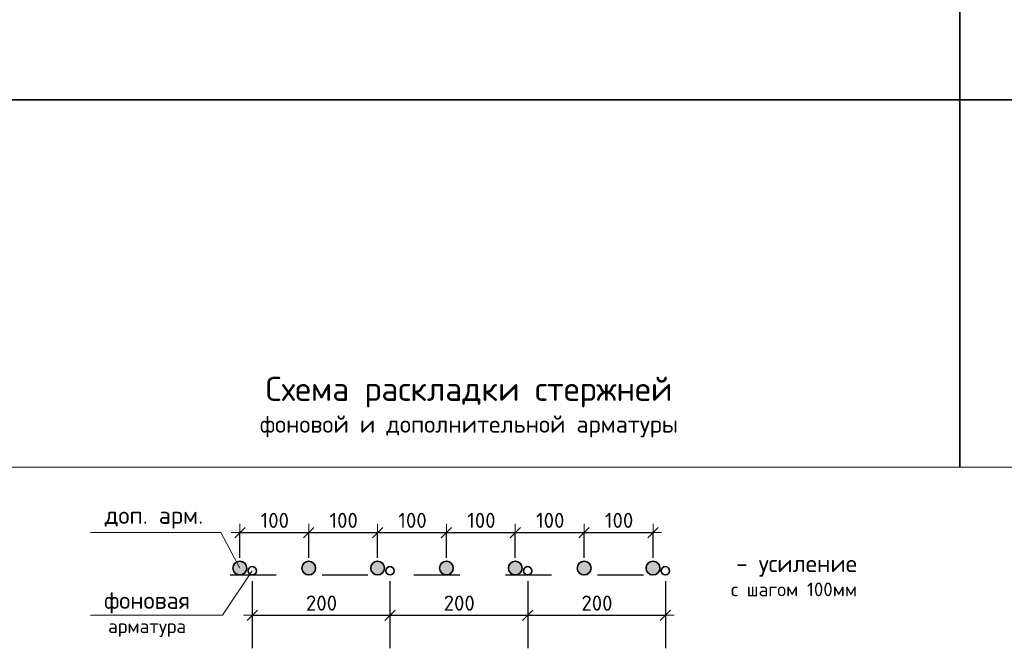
# Model space of a CAD drawing. Header units: metres. Extents: x -38 to 97, y -15 to 21.
# Tile 125 of 139: x 75.66 to 77.81, y 8.07 to 9.44. Entities that reach past the tile are written whole.
import ezdxf

# ---------------------------------------------------------------- set-up
doc = ezdxf.new("R2010")
doc.units = ezdxf.units.M
doc.header["$PDMODE"] = 65
doc.linetypes.add('______2', pattern=[0.054, 0.04, -0.014])
doc.layers.add('XR$6$_3898', color=7, linetype='Continuous')
doc.layers.add('XR$6$Размерная линия_ общее', color=7, linetype='Continuous', lineweight=13)
doc.styles.add('ARIAL', font='arial.ttf')
doc.styles.add('ISOCPEUR', font='txt')
doc.dimstyles.new('DIMSTYLE_11', dxfattribs={"dimtxt": 0.033, "dimasz": 0.0375, "dimexe": 0, "dimexo": 0, "dimgap": 0.0165, "dimtad": 2, "dimdec": 0, "dimlfac": 1000, "dimrnd": 1, "dimzin": 12, "dimdsep": 46, "dimtxsty": 'ISOCPEUR', "dimblk1": 'ALL_ML_STRICH', "dimblk2": 'ALL_ML_STRICH', "dimsah": 1, "dimcen": 0, "dimclrd": 7, "dimclre": 256, "dimclrt": 7, "dimadec": 0, "dimazin": 0, "dimtfac": 1, "dimtdec": 0, "dimtix": 1, "dimtmove": 2, "dimatfit": 3, "dimfxl": 0, "dimtzin": 0, "dimlwd": 0, "dimlwe": -3, "dimarcsym": 0})

# ---------------------------------------------------------------- blocks, each defined once
blk = doc.blocks.new('ALL_ML_STRICH')
at = {"color": 0, "linetype": 'ByBlock', "lineweight": -2}
for p, q in [((-1, 0), (0.5, 0)), ((-0.3, -0.3), (0.3, 0.3)), ((0, -0.5), (0, 0.5))]:
    blk.add_line(p, q, dxfattribs=at)
blk = doc.blocks.new('*D802')
at = {"layer": 'DEFPOINTS', "color": 7, "linetype": 'Continuous', "lineweight": 13, "transparency": 33554687}
for p in [(76.142, 8.3196), (76.142, 8.2422), (76.292, 8.2422)]:
    blk.add_point(p, dxfattribs=at)
at = {"layer": 'XR$6$Размерная линия_ общее', "color": 253, "linetype": 'Continuous', "lineweight": -2, "true_color": 0xa0a0a0, "transparency": 33554687}
for p, q in [((76.142, 8.2647), (76.142, 8.3196)), ((76.292, 8.2647), (76.292, 8.3196))]:
    blk.add_line(p, q, dxfattribs=at)
at = {"layer": 'XR$6$Размерная линия_ общее', "color": 7, "linetype": 'Continuous', "lineweight": -2, "transparency": 33554687}
blk.add_line((76.142, 8.3196), (76.292, 8.3196), dxfattribs=at)
at = {"layer": 'XR$6$Размерная линия_ общее', "color": 7, "linetype": 'Continuous', "lineweight": 13, "transparency": 33554687, "xscale": 0.0375, "yscale": 0.0375, "zscale": 0.0375, "rotation": 180}
blk.add_blockref('ALL_ML_STRICH', (76.142, 8.3196), dxfattribs=at)
at = {"layer": 'XR$6$Размерная линия_ общее', "color": 7, "linetype": 'Continuous', "lineweight": 13, "transparency": 33554687, "xscale": 0.0375, "yscale": 0.0375, "zscale": 0.0375}
blk.add_blockref('ALL_ML_STRICH', (76.292, 8.3196), dxfattribs=at)
at = {"layer": 'XR$6$Размерная линия_ общее', "color": 7, "linetype": 'Continuous', "lineweight": 13, "transparency": 33554687, "insert": (76.1873, 8.3626), "char_height": 0.033, "width": 0.00165, "attachment_point": 1, "line_spacing_factor": 0.60241, "style": 'ISOCPEUR'}
blk.add_mtext('100', dxfattribs=at)
blk = doc.blocks.new('*D803')
at = {"layer": 'DEFPOINTS', "color": 7, "linetype": 'Continuous', "lineweight": 13, "transparency": 33554687}
for p in [(76.292, 8.3196), (76.292, 8.2422), (76.442, 8.2422)]:
    blk.add_point(p, dxfattribs=at)
at = {"layer": 'XR$6$Размерная линия_ общее', "color": 253, "linetype": 'Continuous', "lineweight": -2, "true_color": 0xa0a0a0, "transparency": 33554687}
for p, q in [((76.292, 8.2647), (76.292, 8.3196)), ((76.442, 8.2647), (76.442, 8.3196))]:
    blk.add_line(p, q, dxfattribs=at)
at = {"layer": 'XR$6$Размерная линия_ общее', "color": 7, "linetype": 'Continuous', "lineweight": -2, "transparency": 33554687}
blk.add_line((76.292, 8.3196), (76.442, 8.3196), dxfattribs=at)
at = {"layer": 'XR$6$Размерная линия_ общее', "color": 7, "linetype": 'Continuous', "lineweight": 13, "transparency": 33554687, "xscale": 0.0375, "yscale": 0.0375, "zscale": 0.0375, "rotation": 180}
blk.add_blockref('ALL_ML_STRICH', (76.292, 8.3196), dxfattribs=at)
at = {"layer": 'XR$6$Размерная линия_ общее', "color": 7, "linetype": 'Continuous', "lineweight": 13, "transparency": 33554687, "xscale": 0.0375, "yscale": 0.0375, "zscale": 0.0375}
blk.add_blockref('ALL_ML_STRICH', (76.442, 8.3196), dxfattribs=at)
at = {"layer": 'XR$6$Размерная линия_ общее', "color": 7, "linetype": 'Continuous', "lineweight": 13, "transparency": 33554687, "insert": (76.3373, 8.3626), "char_height": 0.033, "width": 0.00165, "attachment_point": 1, "line_spacing_factor": 0.60241, "style": 'ISOCPEUR'}
blk.add_mtext('100', dxfattribs=at)
blk = doc.blocks.new('*D804')
at = {"layer": 'DEFPOINTS', "color": 7, "linetype": 'Continuous', "lineweight": 13, "transparency": 33554687}
for p in [(76.442, 8.3196), (76.442, 8.2422), (76.592, 8.2422)]:
    blk.add_point(p, dxfattribs=at)
at = {"layer": 'XR$6$Размерная линия_ общее', "color": 253, "linetype": 'Continuous', "lineweight": -2, "true_color": 0xa0a0a0, "transparency": 33554687}
for p, q in [((76.442, 8.2647), (76.442, 8.3196)), ((76.592, 8.2647), (76.592, 8.3196))]:
    blk.add_line(p, q, dxfattribs=at)
at = {"layer": 'XR$6$Размерная линия_ общее', "color": 7, "linetype": 'Continuous', "lineweight": -2, "transparency": 33554687}
blk.add_line((76.442, 8.3196), (76.592, 8.3196), dxfattribs=at)
at = {"layer": 'XR$6$Размерная линия_ общее', "color": 7, "linetype": 'Continuous', "lineweight": 13, "transparency": 33554687, "xscale": 0.0375, "yscale": 0.0375, "zscale": 0.0375, "rotation": 180}
blk.add_blockref('ALL_ML_STRICH', (76.442, 8.3196), dxfattribs=at)
at = {"layer": 'XR$6$Размерная линия_ общее', "color": 7, "linetype": 'Continuous', "lineweight": 13, "transparency": 33554687, "xscale": 0.0375, "yscale": 0.0375, "zscale": 0.0375}
blk.add_blockref('ALL_ML_STRICH', (76.592, 8.3196), dxfattribs=at)
at = {"layer": 'XR$6$Размерная линия_ общее', "color": 7, "linetype": 'Continuous', "lineweight": 13, "transparency": 33554687, "insert": (76.4873, 8.3626), "char_height": 0.033, "width": 0.00165, "attachment_point": 1, "line_spacing_factor": 0.60241, "style": 'ISOCPEUR'}
blk.add_mtext('100', dxfattribs=at)
blk = doc.blocks.new('*D805')
at = {"layer": 'DEFPOINTS', "color": 7, "linetype": 'Continuous', "lineweight": 13, "transparency": 33554687}
for p in [(76.592, 8.3196), (76.592, 8.2422), (76.742, 8.2422)]:
    blk.add_point(p, dxfattribs=at)
at = {"layer": 'XR$6$Размерная линия_ общее', "color": 253, "linetype": 'Continuous', "lineweight": -2, "true_color": 0xa0a0a0, "transparency": 33554687}
for p, q in [((76.592, 8.2647), (76.592, 8.3196)), ((76.742, 8.2647), (76.742, 8.3196))]:
    blk.add_line(p, q, dxfattribs=at)
at = {"layer": 'XR$6$Размерная линия_ общее', "color": 7, "linetype": 'Continuous', "lineweight": -2, "transparency": 33554687}
blk.add_line((76.592, 8.3196), (76.742, 8.3196), dxfattribs=at)
at = {"layer": 'XR$6$Размерная линия_ общее', "color": 7, "linetype": 'Continuous', "lineweight": 13, "transparency": 33554687, "xscale": 0.0375, "yscale": 0.0375, "zscale": 0.0375, "rotation": 180}
blk.add_blockref('ALL_ML_STRICH', (76.592, 8.3196), dxfattribs=at)
at = {"layer": 'XR$6$Размерная линия_ общее', "color": 7, "linetype": 'Continuous', "lineweight": 13, "transparency": 33554687, "xscale": 0.0375, "yscale": 0.0375, "zscale": 0.0375}
blk.add_blockref('ALL_ML_STRICH', (76.742, 8.3196), dxfattribs=at)
at = {"layer": 'XR$6$Размерная линия_ общее', "color": 7, "linetype": 'Continuous', "lineweight": 13, "transparency": 33554687, "insert": (76.6373, 8.3626), "char_height": 0.033, "width": 0.00165, "attachment_point": 1, "line_spacing_factor": 0.60241, "style": 'ISOCPEUR'}
blk.add_mtext('100', dxfattribs=at)
blk = doc.blocks.new('*D806')
at = {"layer": 'DEFPOINTS', "color": 7, "linetype": 'Continuous', "lineweight": 13, "transparency": 33554687}
for p in [(76.742, 8.3196), (76.742, 8.2422), (76.892, 8.2422)]:
    blk.add_point(p, dxfattribs=at)
at = {"layer": 'XR$6$Размерная линия_ общее', "color": 253, "linetype": 'Continuous', "lineweight": -2, "true_color": 0xa0a0a0, "transparency": 33554687}
for p, q in [((76.742, 8.2647), (76.742, 8.3196)), ((76.892, 8.2647), (76.892, 8.3196))]:
    blk.add_line(p, q, dxfattribs=at)
at = {"layer": 'XR$6$Размерная линия_ общее', "color": 7, "linetype": 'Continuous', "lineweight": -2, "transparency": 33554687}
blk.add_line((76.742, 8.3196), (76.892, 8.3196), dxfattribs=at)
at = {"layer": 'XR$6$Размерная линия_ общее', "color": 7, "linetype": 'Continuous', "lineweight": 13, "transparency": 33554687, "xscale": 0.0375, "yscale": 0.0375, "zscale": 0.0375, "rotation": 180}
blk.add_blockref('ALL_ML_STRICH', (76.742, 8.3196), dxfattribs=at)
at = {"layer": 'XR$6$Размерная линия_ общее', "color": 7, "linetype": 'Continuous', "lineweight": 13, "transparency": 33554687, "xscale": 0.0375, "yscale": 0.0375, "zscale": 0.0375}
blk.add_blockref('ALL_ML_STRICH', (76.892, 8.3196), dxfattribs=at)
at = {"layer": 'XR$6$Размерная линия_ общее', "color": 7, "linetype": 'Continuous', "lineweight": 13, "transparency": 33554687, "insert": (76.7873, 8.3626), "char_height": 0.033, "width": 0.00165, "attachment_point": 1, "line_spacing_factor": 0.60241, "style": 'ISOCPEUR'}
blk.add_mtext('100', dxfattribs=at)
blk = doc.blocks.new('*D807')
at = {"layer": 'DEFPOINTS', "color": 7, "linetype": 'Continuous', "lineweight": 13, "transparency": 33554687}
for p in [(76.892, 8.3196), (76.892, 8.2422), (77.042, 8.2422)]:
    blk.add_point(p, dxfattribs=at)
at = {"layer": 'XR$6$Размерная линия_ общее', "color": 253, "linetype": 'Continuous', "lineweight": -2, "true_color": 0xa0a0a0, "transparency": 33554687}
for p, q in [((76.892, 8.2647), (76.892, 8.3196)), ((77.042, 8.2647), (77.042, 8.3196))]:
    blk.add_line(p, q, dxfattribs=at)
at = {"layer": 'XR$6$Размерная линия_ общее', "color": 7, "linetype": 'Continuous', "lineweight": -2, "transparency": 33554687}
blk.add_line((76.892, 8.3196), (77.042, 8.3196), dxfattribs=at)
at = {"layer": 'XR$6$Размерная линия_ общее', "color": 7, "linetype": 'Continuous', "lineweight": 13, "transparency": 33554687, "xscale": 0.0375, "yscale": 0.0375, "zscale": 0.0375, "rotation": 180}
blk.add_blockref('ALL_ML_STRICH', (76.892, 8.3196), dxfattribs=at)
at = {"layer": 'XR$6$Размерная линия_ общее', "color": 7, "linetype": 'Continuous', "lineweight": 13, "transparency": 33554687, "xscale": 0.0375, "yscale": 0.0375, "zscale": 0.0375}
blk.add_blockref('ALL_ML_STRICH', (77.042, 8.3196), dxfattribs=at)
at = {"layer": 'XR$6$Размерная линия_ общее', "color": 7, "linetype": 'Continuous', "lineweight": 13, "transparency": 33554687, "insert": (76.9373, 8.3626), "char_height": 0.033, "width": 0.00165, "attachment_point": 1, "line_spacing_factor": 0.60241, "style": 'ISOCPEUR'}
blk.add_mtext('100', dxfattribs=at)
blk = doc.blocks.new('*D808')
at = {"layer": 'DEFPOINTS', "color": 7, "linetype": 'Continuous', "lineweight": 13, "transparency": 33554687}
for p in [(76.169, 8.2362), (76.469, 8.2362), (76.169, 8.1392)]:
    blk.add_point(p, dxfattribs=at)
at = {"layer": 'XR$6$Размерная линия_ общее', "color": 253, "linetype": 'Continuous', "lineweight": -2, "true_color": 0xa0a0a0, "transparency": 33554687}
for p, q in [((76.169, 8.2137), (76.169, 8.1392)), ((76.469, 8.2137), (76.469, 8.1392))]:
    blk.add_line(p, q, dxfattribs=at)
at = {"layer": 'XR$6$Размерная линия_ общее', "color": 7, "linetype": 'Continuous', "lineweight": -2, "transparency": 33554687}
blk.add_line((76.169, 8.1392), (76.469, 8.1392), dxfattribs=at)
at = {"layer": 'XR$6$Размерная линия_ общее', "color": 7, "linetype": 'Continuous', "lineweight": 13, "transparency": 33554687, "xscale": 0.0375, "yscale": 0.0375, "zscale": 0.0375, "rotation": 180}
blk.add_blockref('ALL_ML_STRICH', (76.169, 8.1392), dxfattribs=at)
at = {"layer": 'XR$6$Размерная линия_ общее', "color": 7, "linetype": 'Continuous', "lineweight": 13, "transparency": 33554687, "xscale": 0.0375, "yscale": 0.0375, "zscale": 0.0375}
blk.add_blockref('ALL_ML_STRICH', (76.469, 8.1392), dxfattribs=at)
at = {"layer": 'XR$6$Размерная линия_ общее', "color": 7, "linetype": 'Continuous', "lineweight": 13, "transparency": 33554687, "insert": (76.286, 8.1822), "char_height": 0.033, "width": 0.00165, "attachment_point": 1, "line_spacing_factor": 0.60241, "style": 'ISOCPEUR'}
blk.add_mtext('200', dxfattribs=at)
blk = doc.blocks.new('*D809')
at = {"layer": 'DEFPOINTS', "color": 7, "linetype": 'Continuous', "lineweight": 13, "transparency": 33554687}
for p in [(76.469, 8.2362), (76.769, 8.2362), (76.469, 8.1392)]:
    blk.add_point(p, dxfattribs=at)
at = {"layer": 'XR$6$Размерная линия_ общее', "color": 253, "linetype": 'Continuous', "lineweight": -2, "true_color": 0xa0a0a0, "transparency": 33554687}
for p, q in [((76.469, 8.2137), (76.469, 8.1392)), ((76.769, 8.2137), (76.769, 8.1392))]:
    blk.add_line(p, q, dxfattribs=at)
at = {"layer": 'XR$6$Размерная линия_ общее', "color": 7, "linetype": 'Continuous', "lineweight": -2, "transparency": 33554687}
blk.add_line((76.469, 8.1392), (76.769, 8.1392), dxfattribs=at)
at = {"layer": 'XR$6$Размерная линия_ общее', "color": 7, "linetype": 'Continuous', "lineweight": 13, "transparency": 33554687, "xscale": 0.0375, "yscale": 0.0375, "zscale": 0.0375, "rotation": 180}
blk.add_blockref('ALL_ML_STRICH', (76.469, 8.1392), dxfattribs=at)
at = {"layer": 'XR$6$Размерная линия_ общее', "color": 7, "linetype": 'Continuous', "lineweight": 13, "transparency": 33554687, "xscale": 0.0375, "yscale": 0.0375, "zscale": 0.0375}
blk.add_blockref('ALL_ML_STRICH', (76.769, 8.1392), dxfattribs=at)
at = {"layer": 'XR$6$Размерная линия_ общее', "color": 7, "linetype": 'Continuous', "lineweight": 13, "transparency": 33554687, "insert": (76.586, 8.1822), "char_height": 0.033, "width": 0.00165, "attachment_point": 1, "line_spacing_factor": 0.60241, "style": 'ISOCPEUR'}
blk.add_mtext('200', dxfattribs=at)
blk = doc.blocks.new('*D810')
at = {"layer": 'DEFPOINTS', "color": 7, "linetype": 'Continuous', "lineweight": 13, "transparency": 33554687}
for p in [(76.769, 8.2362), (77.069, 8.2362), (76.769, 8.1392)]:
    blk.add_point(p, dxfattribs=at)
at = {"layer": 'XR$6$Размерная линия_ общее', "color": 253, "linetype": 'Continuous', "lineweight": -2, "true_color": 0xa0a0a0, "transparency": 33554687}
for p, q in [((76.769, 8.2137), (76.769, 8.1392)), ((77.069, 8.2137), (77.069, 8.1392))]:
    blk.add_line(p, q, dxfattribs=at)
at = {"layer": 'XR$6$Размерная линия_ общее', "color": 7, "linetype": 'Continuous', "lineweight": -2, "transparency": 33554687}
blk.add_line((76.769, 8.1392), (77.069, 8.1392), dxfattribs=at)
at = {"layer": 'XR$6$Размерная линия_ общее', "color": 7, "linetype": 'Continuous', "lineweight": 13, "transparency": 33554687, "xscale": 0.0375, "yscale": 0.0375, "zscale": 0.0375, "rotation": 180}
blk.add_blockref('ALL_ML_STRICH', (76.769, 8.1392), dxfattribs=at)
at = {"layer": 'XR$6$Размерная линия_ общее', "color": 7, "linetype": 'Continuous', "lineweight": 13, "transparency": 33554687, "xscale": 0.0375, "yscale": 0.0375, "zscale": 0.0375}
blk.add_blockref('ALL_ML_STRICH', (77.069, 8.1392), dxfattribs=at)
at = {"layer": 'XR$6$Размерная линия_ общее', "color": 7, "linetype": 'Continuous', "lineweight": 13, "transparency": 33554687, "insert": (76.886, 8.1822), "char_height": 0.033, "width": 0.00165, "attachment_point": 1, "line_spacing_factor": 0.60241, "style": 'ISOCPEUR'}
blk.add_mtext('200', dxfattribs=at)

msp = doc.modelspace()

# ---------------------------------------------------------------- hatches: boundary and pattern name
at = {"linetype": 'Continuous', "lineweight": 25, "true_color": 0xa2a2a2, "transparency": 33554687}
for points in [[(76.1539, 8.2513), (76.1526, 8.2528), (76.1511, 8.2541), (76.1495, 8.2552), (76.1477, 8.256), (76.1458, 8.2567), (76.1439, 8.257), (76.142, 8.2572), (76.14, 8.257), (76.1381, 8.2567), (76.1362, 8.256), (76.1345, 8.2552), (76.1328, 8.2541), (76.1314, 8.2528), (76.1301, 8.2513), (76.129, 8.2497), (76.1281, 8.2479), (76.1275, 8.2461), (76.1271, 8.2441), (76.127, 8.2422), (76.1271, 8.2402), (76.1275, 8.2383), (76.1281, 8.2364), (76.129, 8.2347), (76.1301, 8.233), (76.1314, 8.2316), (76.1328, 8.2303), (76.1345, 8.2292), (76.1362, 8.2283), (76.1381, 8.2277), (76.14, 8.2273), (76.142, 8.2272), (76.1439, 8.2273), (76.1458, 8.2277), (76.1477, 8.2283), (76.1495, 8.2292), (76.1511, 8.2303), (76.1526, 8.2316), (76.1539, 8.233), (76.155, 8.2347), (76.1558, 8.2364), (76.1565, 8.2383), (76.1568, 8.2402), (76.157, 8.2422), (76.1568, 8.2441), (76.1565, 8.2461), (76.1558, 8.2479), (76.155, 8.2497)], [(76.3039, 8.2513), (76.3026, 8.2528), (76.3011, 8.2541), (76.2995, 8.2552), (76.2977, 8.256), (76.2958, 8.2567), (76.2939, 8.257), (76.292, 8.2572), (76.29, 8.257), (76.2881, 8.2567), (76.2862, 8.256), (76.2845, 8.2552), (76.2828, 8.2541), (76.2814, 8.2528), (76.2801, 8.2513), (76.279, 8.2497), (76.2781, 8.2479), (76.2775, 8.2461), (76.2771, 8.2441), (76.277, 8.2422), (76.2771, 8.2402), (76.2775, 8.2383), (76.2781, 8.2364), (76.279, 8.2347), (76.2801, 8.233), (76.2814, 8.2316), (76.2828, 8.2303), (76.2845, 8.2292), (76.2862, 8.2283), (76.2881, 8.2277), (76.29, 8.2273), (76.292, 8.2272), (76.2939, 8.2273), (76.2958, 8.2277), (76.2977, 8.2283), (76.2995, 8.2292), (76.3011, 8.2303), (76.3026, 8.2316), (76.3039, 8.233), (76.305, 8.2347), (76.3058, 8.2364), (76.3065, 8.2383), (76.3068, 8.2402), (76.307, 8.2422), (76.3068, 8.2441), (76.3065, 8.2461), (76.3058, 8.2479), (76.305, 8.2497)], [(76.4539, 8.2513), (76.4526, 8.2528), (76.4511, 8.2541), (76.4495, 8.2552), (76.4477, 8.256), (76.4458, 8.2567), (76.4439, 8.257), (76.442, 8.2572), (76.44, 8.257), (76.4381, 8.2567), (76.4362, 8.256), (76.4345, 8.2552), (76.4328, 8.2541), (76.4314, 8.2528), (76.4301, 8.2513), (76.429, 8.2497), (76.4281, 8.2479), (76.4275, 8.2461), (76.4271, 8.2441), (76.427, 8.2422), (76.4271, 8.2402), (76.4275, 8.2383), (76.4281, 8.2364), (76.429, 8.2347), (76.4301, 8.233), (76.4314, 8.2316), (76.4328, 8.2303), (76.4345, 8.2292), (76.4362, 8.2283), (76.4381, 8.2277), (76.44, 8.2273), (76.442, 8.2272), (76.4439, 8.2273), (76.4458, 8.2277), (76.4477, 8.2283), (76.4495, 8.2292), (76.4511, 8.2303), (76.4526, 8.2316), (76.4539, 8.233), (76.455, 8.2347), (76.4558, 8.2364), (76.4565, 8.2383), (76.4568, 8.2402), (76.457, 8.2422), (76.4568, 8.2441), (76.4565, 8.2461), (76.4558, 8.2479), (76.455, 8.2497)], [(76.6039, 8.2513), (76.6026, 8.2528), (76.6011, 8.2541), (76.5995, 8.2552), (76.5977, 8.256), (76.5958, 8.2567), (76.5939, 8.257), (76.592, 8.2572), (76.59, 8.257), (76.5881, 8.2567), (76.5862, 8.256), (76.5845, 8.2552), (76.5828, 8.2541), (76.5814, 8.2528), (76.5801, 8.2513), (76.579, 8.2497), (76.5781, 8.2479), (76.5775, 8.2461), (76.5771, 8.2441), (76.577, 8.2422), (76.5771, 8.2402), (76.5775, 8.2383), (76.5781, 8.2364), (76.579, 8.2347), (76.5801, 8.233), (76.5814, 8.2316), (76.5828, 8.2303), (76.5845, 8.2292), (76.5862, 8.2283), (76.5881, 8.2277), (76.59, 8.2273), (76.592, 8.2272), (76.5939, 8.2273), (76.5958, 8.2277), (76.5977, 8.2283), (76.5995, 8.2292), (76.6011, 8.2303), (76.6026, 8.2316), (76.6039, 8.233), (76.605, 8.2347), (76.6058, 8.2364), (76.6065, 8.2383), (76.6068, 8.2402), (76.607, 8.2422), (76.6068, 8.2441), (76.6065, 8.2461), (76.6058, 8.2479), (76.605, 8.2497)], [(76.7539, 8.2513), (76.7526, 8.2528), (76.7511, 8.2541), (76.7495, 8.2552), (76.7477, 8.256), (76.7458, 8.2567), (76.7439, 8.257), (76.742, 8.2572), (76.74, 8.257), (76.7381, 8.2567), (76.7362, 8.256), (76.7345, 8.2552), (76.7328, 8.2541), (76.7314, 8.2528), (76.7301, 8.2513), (76.729, 8.2497), (76.7281, 8.2479), (76.7275, 8.2461), (76.7271, 8.2441), (76.727, 8.2422), (76.7271, 8.2402), (76.7275, 8.2383), (76.7281, 8.2364), (76.729, 8.2347), (76.7301, 8.233), (76.7314, 8.2316), (76.7328, 8.2303), (76.7345, 8.2292), (76.7362, 8.2283), (76.7381, 8.2277), (76.74, 8.2273), (76.742, 8.2272), (76.7439, 8.2273), (76.7458, 8.2277), (76.7477, 8.2283), (76.7495, 8.2292), (76.7511, 8.2303), (76.7526, 8.2316), (76.7539, 8.233), (76.755, 8.2347), (76.7558, 8.2364), (76.7565, 8.2383), (76.7568, 8.2402), (76.757, 8.2422), (76.7568, 8.2441), (76.7565, 8.2461), (76.7558, 8.2479), (76.755, 8.2497)], [(76.9039, 8.2513), (76.9026, 8.2528), (76.9011, 8.2541), (76.8995, 8.2552), (76.8977, 8.256), (76.8958, 8.2567), (76.8939, 8.257), (76.892, 8.2572), (76.89, 8.257), (76.8881, 8.2567), (76.8862, 8.256), (76.8845, 8.2552), (76.8828, 8.2541), (76.8814, 8.2528), (76.8801, 8.2513), (76.879, 8.2497), (76.8781, 8.2479), (76.8775, 8.2461), (76.8771, 8.2441), (76.877, 8.2422), (76.8771, 8.2402), (76.8775, 8.2383), (76.8781, 8.2364), (76.879, 8.2347), (76.8801, 8.233), (76.8814, 8.2316), (76.8828, 8.2303), (76.8845, 8.2292), (76.8862, 8.2283), (76.8881, 8.2277), (76.89, 8.2273), (76.892, 8.2272), (76.8939, 8.2273), (76.8958, 8.2277), (76.8977, 8.2283), (76.8995, 8.2292), (76.9011, 8.2303), (76.9026, 8.2316), (76.9039, 8.233), (76.905, 8.2347), (76.9058, 8.2364), (76.9065, 8.2383), (76.9068, 8.2402), (76.907, 8.2422), (76.9068, 8.2441), (76.9065, 8.2461), (76.9058, 8.2479), (76.905, 8.2497)], [(77.0539, 8.2513), (77.0526, 8.2528), (77.0511, 8.2541), (77.0495, 8.2552), (77.0477, 8.256), (77.0458, 8.2567), (77.0439, 8.257), (77.042, 8.2572), (77.04, 8.257), (77.0381, 8.2567), (77.0362, 8.256), (77.0345, 8.2552), (77.0328, 8.2541), (77.0314, 8.2528), (77.0301, 8.2513), (77.029, 8.2497), (77.0281, 8.2479), (77.0275, 8.2461), (77.0271, 8.2441), (77.027, 8.2422), (77.0271, 8.2402), (77.0275, 8.2383), (77.0281, 8.2364), (77.029, 8.2347), (77.0301, 8.233), (77.0314, 8.2316), (77.0328, 8.2303), (77.0345, 8.2292), (77.0362, 8.2283), (77.0381, 8.2277), (77.04, 8.2273), (77.042, 8.2272), (77.0439, 8.2273), (77.0458, 8.2277), (77.0477, 8.2283), (77.0495, 8.2292), (77.0511, 8.2303), (77.0526, 8.2316), (77.0539, 8.233), (77.055, 8.2347), (77.0558, 8.2364), (77.0565, 8.2383), (77.0568, 8.2402), (77.057, 8.2422), (77.0568, 8.2441), (77.0565, 8.2461), (77.0558, 8.2479), (77.055, 8.2497)]]:
    msp.add_hatch(color=253, dxfattribs=at).paths.add_polyline_path(points)

# ---------------------------------------------------------------- linework, layer by layer
at = {"color": 7, "linetype": 'Continuous', "lineweight": 35, "transparency": 33554687}
for p, q in [((77.7106, 10.7622), (77.7106, 9.2622)), ((88.7106, 9.2622), (70.2106, 9.2622)), ((77.7106, 9.2622), (77.7106, 8.4622))]:
    msp.add_line(p, q, dxfattribs=at)
at = {"color": 7, "linetype": 'Continuous', "lineweight": 13, "transparency": 33554687}
msp.add_line((70.2106, 8.4622), (88.7106, 8.4622), dxfattribs=at)
at = {"color": 8, "linetype": '______2', "lineweight": -3, "true_color": 0x737373, "transparency": 33554687}
msp.add_line((76.121, 8.2272), (77.117, 8.2272), dxfattribs=at)
at = {"color": 7, "linetype": 'Continuous', "lineweight": 13, "transparency": 33554687}
for points in [[(75.8169, 8.3196), (76.1005, 8.3196), (76.142, 8.2422)], [(75.8169, 8.1392), (76.1039, 8.1392), (76.169, 8.2362)]]:
    msp.add_lwpolyline(points, dxfattribs=at)
at = {"layer": 'XR$6$_3898', "color": 7, "linetype": 'Continuous', "lineweight": 35, "transparency": 33554687}
for centre, radius in [((76.142, 8.2422), 0.015), ((76.169, 8.2362), 0.009), ((76.292, 8.2422), 0.015), ((76.442, 8.2422), 0.015), ((76.469, 8.2362), 0.009), ((76.592, 8.2422), 0.015), ((76.742, 8.2422), 0.015), ((76.769, 8.2362), 0.009), ((76.892, 8.2422), 0.015), ((77.042, 8.2422), 0.015), ((77.069, 8.2362), 0.009)]:
    msp.add_circle(centre, radius, dxfattribs=at)
at = {"layer": 'XR$6$Размерная линия_ общее', "color": 253, "linetype": 'Continuous', "lineweight": -3, "true_color": 0xa0a0a0, "transparency": 33554687}
for p, q in [((76.169, 8.1392), (76.169, 8.0672)), ((76.469, 8.1392), (76.469, 8.0672)), ((76.769, 8.1392), (76.769, 8.0672)), ((77.069, 8.1392), (77.069, 8.0672))]:
    msp.add_line(p, q, dxfattribs=at)

# ---------------------------------------------------------------- texts
at = {"color": 7, "linetype": 'Continuous', "lineweight": 50, "transparency": 33554687, "insert": (77.8039, 8.8622), "char_height": 0.25, "width": 0.069273, "attachment_point": 4, "style": 'ARIAL'}
msp.add_mtext('}\\P', dxfattribs=at)
at = {"color": 7, "linetype": 'Continuous', "lineweight": 13, "transparency": 33554687, "line_spacing_factor": 0.963855, "style": 'ARIAL'}
for s, insert, char_height, width, attachment_point in [('\\A1;{\\fISOCPEUR|i0|b0;\\H0.052500;\\W1.000000;\\C7;Схема раскладки стержней}\\P{\\fISOCPEUR|i0|b0;\\H0.037500;\\W1.000000;\\C7;фоновой и дополнительной арматуры}\\P', (76.6412, 8.6589), 0.0525, 1.238091, 2), ('\\A1;{\\fISOCPEUR|i0|b0;\\H0.037500;\\W1.000000;\\C7;- усиление}\\P{\\fISOCPEUR|i0|b0;\\H0.030000;\\W1.000000;\\C7;с шагом 100мм}\\P', (77.4865, 8.2709), 0.0375, 0.333314, 3), ('\\A1;{\\fISOCPEUR|i0|b0;\\H0.037500;\\W1.000000;\\C7;фоновая}\\P{\\fISOCPEUR|i0|b0;\\H0.030000;\\W1.000000;\\C7;арматура}\\P', (75.9399, 8.1906), 0.0375, 0.226924, 2)]:
    msp.add_mtext(s, dxfattribs=dict(at, insert=insert, char_height=char_height, width=width, attachment_point=attachment_point))
at = {"color": 7, "linetype": 'Continuous', "lineweight": 13, "transparency": 33554687, "insert": (75.9549, 8.3521), "char_height": 0.0375, "width": 0.228103, "attachment_point": 5, "style": 'ISOCPEUR'}
msp.add_mtext('\\A1;{\\fISOCPEUR|i0|b0;\\H0.037500;\\W1.000000;\\C7;доп. арм.}\\P', dxfattribs=at)

# ---------------------------------------------------------------- dimensions: what is measured, and where the dimension line sits
at = {"layer": 'XR$6$Размерная линия_ общее', "color": 7, "linetype": 'Continuous', "lineweight": 13, "transparency": 33554687}
for base, p1, p2, text, picture, middle in [((76.292, 8.3196), (76.142, 8.2647), (76.292, 8.2647), '100', '*D802', (76.217, 8.3361)), ((76.442, 8.3196), (76.292, 8.2647), (76.442, 8.2647), '100', '*D803', (76.367, 8.3361)), ((76.592, 8.3196), (76.442, 8.2647), (76.592, 8.2647), '100', '*D804', (76.517, 8.3361)), ((76.742, 8.3196), (76.592, 8.2647), (76.742, 8.2647), '100', '*D805', (76.667, 8.3361)), ((76.892, 8.3196), (76.742, 8.2647), (76.892, 8.2647), '100', '*D806', (76.817, 8.3361)), ((77.042, 8.3196), (76.892, 8.2647), (77.042, 8.2647), '100', '*D807', (76.967, 8.3361)), ((76.469, 8.1392), (76.169, 8.2137), (76.469, 8.2137), '200', '*D808', (76.319, 8.1557)), ((76.769, 8.1392), (76.469, 8.2137), (76.769, 8.2137), '200', '*D809', (76.619, 8.1557)), ((77.069, 8.1392), (76.769, 8.2137), (77.069, 8.2137), '200', '*D810', (76.919, 8.1557))]:
    dim = msp.add_linear_dim(base=base, p1=p1, p2=p2, text=text, dimstyle='DIMSTYLE_11', override={"dimpost": '<>', "dimclrd": 7, "dimclre": 253, "dimclrt": 7, "dimlwd": 0, "dimlwe": 65533}, dxfattribs=at)
    dim.commit()
    dim.dimension.update_dxf_attribs({"geometry": picture, "text_midpoint": middle, "dimtype": 160})

doc.saveas('drawing.dxf')
